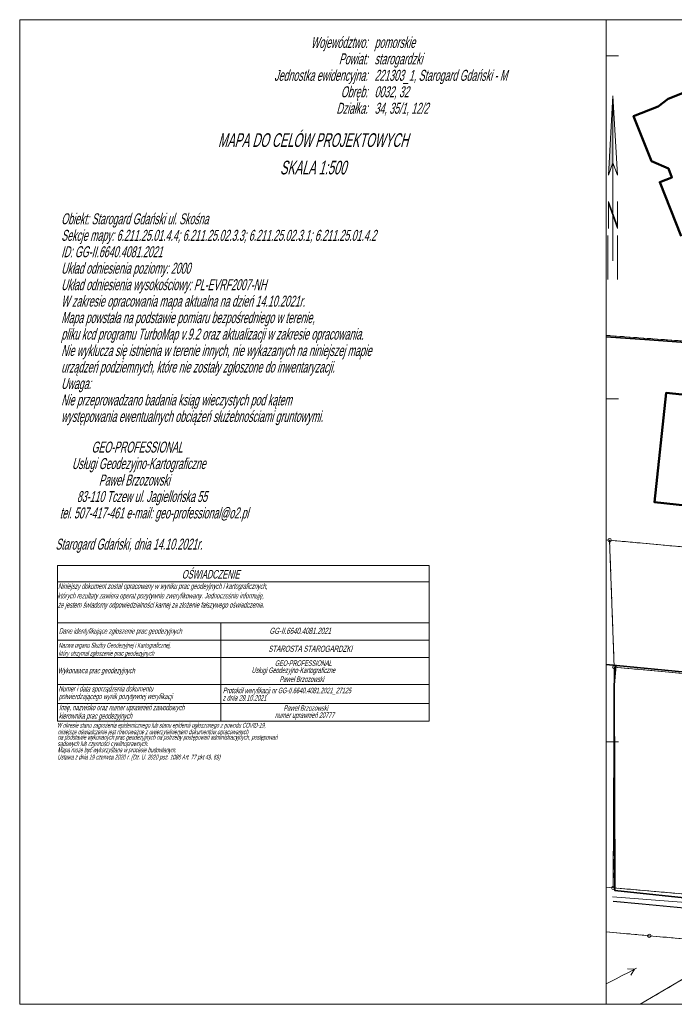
# Model space of a CAD drawing. Extents: x 6533465 to 6533751, y 5979208 to 5979357.
# Tile 1 of 10: x 6533465 to 6533561, y 5979212 to 5979355. Entities that reach past the tile are written whole.
import ezdxf
from ezdxf.enums import TextEntityAlignment as Align

# ---------------------------------------------------------------- set-up
doc = ezdxf.new("R2010")
doc.units = 0
doc.header["$MEASUREMENT"] = 0
for name, pattern in [('1.5_0.5', [2, 1.5, -0.5]), ('218-500', [1, 0.5, -0.5]), ('219-500', [0])]:
    doc.linetypes.add(name, pattern=pattern)
doc.layers.get('0').update_dxf_attribs({"color": 2, "linetype": 'CONTINUOUS', "lineweight": 5})
for name, color, linetype in [('000 Inne (niezydentyfikowane)', 7, 'CONTINUOUS'), ('202-Punkt graniczny stabilizowany trwale', 7, 'CONTINUOUS'), ('217-Granica konturu klasyfikcyjnego', 7, 'CONTINUOUS'), ('218-Granica użytku', 7, 'CONTINUOUS'), ('219-Linia granicy', 7, 'CONTINUOUS'), ('312-Budynek (powierzchnia)', 7, 'CONTINUOUS'), ('996-Tekst dodatkowy mały', 7, 'CONTINUOUS'), ('krawężnik (linia)', 7, 'CONTINUOUS'), ('ogrodzenie trwałe (linia)', 7, 'CONTINUOUS'), ('przewód elektroenergetyczny (linia)', 7, 'CONTINUOUS'), ('przewód elektroenergetyczny niskiego napięcia (linia) - symbol', 7, 'CONTINUOUS'), ('Punkt budynku', 7, 'CONTINUOUS'), ('Ramki i opis wydruku', 7, 'CONTINUOUS'), ('Wstawianie ramki sekcyjnej z opisem', 7, 'CONTINUOUS'), ('Znak północy', 7, 'CONTINUOUS')]:
    doc.layers.add(name, color=color, linetype=linetype)
doc.styles.get("Standard").update_dxf_attribs({"font": 'txt', "width": 0.75})
doc.linetypes.add('902-500', pattern='A,3.75,0,[1,ksztalty.shx,S=0.5,R=0,X=0,Y=0],3.75', length=7.5)

# ---------------------------------------------------------------- blocks, each defined once
blk = doc.blocks.new('PUNKTBUD')
at = {"color": 0}
blk.add_circle((0, 0), 0.045, dxfattribs=at)
blk = doc.blocks.new('202')
at = {"color": 0, "linetype": 'Continuous', "lineweight": 0}
blk.add_circle((0, 0), 0.25, dxfattribs=at)
blk = doc.blocks.new('PE04')
at = {"color": 0, "linetype": 'Continuous', "lineweight": 13}
for p, q in [((0.65, 0), (0, 0)), ((0.65, 0), (1.65, 0)), ((1.65, 0), (2.65, 0)), ((2.65, 0), (3.65, 0)), ((3.65, 0), (4.65, 0)), ((4.65, 0), (3.784, 0.5)), ((4.65, 0), (3.784, -0.5)), ((4.65, 0), (5, 0))]:
    blk.add_line(p, q, dxfattribs=at)
blk = doc.blocks.new('W_POL')
at = {"color": 0, "linetype": 'Continuous', "lineweight": 0}
for p, q in [((0, 13.393), (-0.67, 1.818)), ((0, 13.393), (0, -3.92)), ((0, 13.393), (0.668, 1.818)), ((-0.67, 1.818), (0, 3.636)), ((0.668, 1.818), (0, 3.636)), ((-0.67, -2.007), (-0.67, -5.929)), ((-0.67, -2.007), (0.669, -5.621)), ((-0.67, -2.314), (0.67, -5.929)), ((0.669, -2.007), (0.669, -5.929)), ((0, -3.92), (0, -4.59)), ((0, -4.59), (0, -10.676)), ((-0.755, -6.94), (-0.755, -13.393)), ((0.671, -6.94), (0.671, -13.393))]:
    blk.add_line(p, q, dxfattribs=at)
at = {"color": 0, "linetype": 'Continuous', "lineweight": 0, "extrusion": (0, 0, -1)}
for points in [[(0, 13.393), (0, 3.636), (0.67, 1.818)], [(0, -3.814), (0, -4.122), (0.67, -2.007), (0.67, -2.314)]]:
    blk.add_solid(points, dxfattribs=at)

msp = doc.modelspace()

# ---------------------------------------------------------------- linework, layer by layer
at = {"layer": '000 Inne (niezydentyfikowane)', "color": 1, "linetype": 'Continuous', "lineweight": 13, "flags": 128}
for points in [[(6533470.71, 5979275.71), (6533524.87, 5979275.72)], [(6533470.71, 5979275.71), (6533470.71, 5979253.02)], [(6533524.87, 5979275.72), (6533524.87, 5979253.02)], [(6533470.71, 5979273.32), (6533524.87, 5979273.32)], [(6533470.71, 5979267.37), (6533524.87, 5979267.37)], [(6533494.5, 5979267.37), (6533494.5, 5979253.02)], [(6533470.71, 5979264.84), (6533524.87, 5979264.84)], [(6533470.71, 5979262.3), (6533524.87, 5979262.3)], [(6533470.71, 5979258.38), (6533524.87, 5979258.38)], [(6533470.71, 5979255.61), (6533524.87, 5979255.61)], [(6533470.71, 5979253.02), (6533524.87, 5979253.02)]]:
    msp.add_lwpolyline(points, dxfattribs=at)
at = {"layer": '217-Granica konturu klasyfikcyjnego', "color": 3, "linetype": '1.5_0.5', "lineweight": 18, "flags": 128}
for points in [[(6533550.68, 5979309.26), (6533584.11, 5979306.84)], [(6533551.86, 5979260.91), (6533551.72, 5979228.75)], [(6533584.2, 5979257.93), (6533551.86, 5979260.91)], [(6533551.72, 5979228.75), (6533572.85, 5979226.89)]]:
    msp.add_lwpolyline(points, dxfattribs=at)
at = {"layer": '218-Granica użytku', "color": 3, "linetype": '218-500', "lineweight": 18, "flags": 128}
for points in [[(6533584.11, 5979306.84), (6533550.68, 5979309.26)], [(6533550.68, 5979309.26), (6533584.11, 5979306.84)], [(6533550.68, 5979279.46), (6533551.18, 5979279.41)], [(6533551.18, 5979279.41), (6533584.38, 5979276.39)], [(6533584.38, 5979276.39), (6533551.18, 5979279.41)], [(6533551.18, 5979279.41), (6533551.86, 5979260.91)], [(6533551.86, 5979260.91), (6533551.72, 5979228.75)], [(6533551.86, 5979260.91), (6533584.2, 5979257.93)], [(6533584.2, 5979257.93), (6533551.86, 5979260.91)], [(6533551.72, 5979228.75), (6533550.68, 5979228.84)], [(6533572.85, 5979226.89), (6533551.72, 5979228.75)], [(6533551.72, 5979228.75), (6533572.85, 5979226.89)], [(6533550.68, 5979222.34), (6533556.97, 5979221.76)], [(6533556.97, 5979221.76), (6533570.53, 5979220.52)], [(6533570.53, 5979220.52), (6533555.65, 5979211.77)]]:
    msp.add_lwpolyline(points, dxfattribs=at)
at = {"layer": '219-Linia granicy', "color": 7, "linetype": '219-500', "lineweight": 18, "flags": 128}
for points in [[(6533584.11, 5979306.84), (6533550.68, 5979309.26)], [(6533551.18, 5979279.41), (6533550.68, 5979279.46)], [(6533551.18, 5979279.41), (6533584.38, 5979276.39)], [(6533551.18, 5979279.41), (6533551.86, 5979260.91)], [(6533551.72, 5979228.75), (6533551.86, 5979260.91)], [(6533584.2, 5979257.93), (6533551.86, 5979260.91)], [(6533551.72, 5979228.75), (6533550.68, 5979228.84)], [(6533572.85, 5979226.89), (6533551.72, 5979228.75)], [(6533556.97, 5979221.76), (6533550.68, 5979222.34)], [(6533570.53, 5979220.52), (6533556.97, 5979221.76)], [(6533570.53, 5979220.52), (6533555.65, 5979211.77)]]:
    msp.add_lwpolyline(points, dxfattribs=at)
at = {"layer": '312-Budynek (powierzchnia)', "color": 7, "linetype": 'Continuous', "lineweight": 50, "flags": 128}
for points in [[(6533559.7, 5979343.72), (6533564.72, 5979345.73)], [(6533558.24, 5979342.61), (6533559.7, 5979343.72)], [(6533554.69, 5979341.21), (6533558.24, 5979342.61)], [(6533557.28, 5979334.67), (6533554.69, 5979341.21)], [(6533559.75, 5979333.6), (6533557.28, 5979334.67)], [(6533558.49, 5979331.59), (6533560.27, 5979332.29)], [(6533560.27, 5979332.29), (6533559.75, 5979333.6)], [(6533561.62, 5979323.7), (6533558.49, 5979331.59)], [(6533557.73, 5979284.95), (6533559.44, 5979300.91)], [(6533559.44, 5979300.91), (6533572.48, 5979299.51)], [(6533570.78, 5979283.55), (6533557.73, 5979284.95)]]:
    msp.add_lwpolyline(points, dxfattribs=at)
at = {"layer": 'krawężnik (linia)', "color": 7, "linetype": 'Continuous', "lineweight": 25, "flags": 128}
msp.add_lwpolyline([(6533551.72, 5979226.81), (6533555.93, 5979226.4), (6533564.11, 5979225.66)], dxfattribs=at)
at = {"layer": 'ogrodzenie trwałe (linia)', "color": 7, "linetype": '902-500', "lineweight": 35, "flags": 128}
for points in [[(6533550.68, 5979309.04), (6533557, 5979308.59), (6533574.05, 5979307.35), (6533582.27, 5979306.75), (6533582.57, 5979298.47), (6533583, 5979287.07), (6533583.43, 5979273.92), (6533584.03, 5979258.77), (6533584.04, 5979258.12), (6533579.19, 5979258.57), (6533562.26, 5979260.17), (6533550.68, 5979261.3)], [(6533552.08, 5979261.16), (6533551.83, 5979258.34), (6533551.97, 5979228.34), (6533564.84, 5979227.01), (6533570.98, 5979226.36), (6533572.29, 5979226.72), (6533579.55, 5979230.52), (6533584.89, 5979233.3), (6533584.28, 5979248.62), (6533584.04, 5979258.12)]]:
    msp.add_lwpolyline(points, dxfattribs=at)
at = {"layer": 'przewód elektroenergetyczny (linia)', "color": 1, "linetype": 'Continuous', "lineweight": 18, "flags": 128}
msp.add_lwpolyline([(6533571.09, 5979225.91), (6533551.61, 5979227.41)], dxfattribs=at)
at = {"layer": 'Ramki i opis wydruku', "color": 7, "linetype": 'Continuous', "lineweight": 13, "flags": 128}
for points in [[(6533670.18, 5979211.77), (6533670.18, 5979355.27), (6533465.18, 5979355.27), (6533465.18, 5979211.77)], [(6533670.18, 5979211.77), (6533670.18, 5979355.27), (6533550.68, 5979355.27), (6533550.68, 5979211.77)]]:
    msp.add_lwpolyline(points, close=True, dxfattribs=at)
at = {"layer": 'Wstawianie ramki sekcyjnej z opisem', "color": 7, "linetype": 'Continuous', "lineweight": 13, "flags": 128}
for points in [[(6533550.68, 5979350), (6533552.5, 5979350)], [(6533550.68, 5979300), (6533552.5, 5979300)], [(6533550.68, 5979250), (6533552.5, 5979250)]]:
    msp.add_lwpolyline(points, dxfattribs=at)

# ---------------------------------------------------------------- block references
at = {"layer": '202-Punkt graniczny stabilizowany trwale', "color": 7, "linetype": 'Continuous', "lineweight": 18}
for p in [(6533551.18, 5979279.41), (6533551.86, 5979260.91), (6533551.72, 5979228.75), (6533556.97, 5979221.76)]:
    msp.add_blockref('202', p, dxfattribs=at)
at = {"layer": 'przewód elektroenergetyczny niskiego napięcia (linia) - symbol', "color": 1, "linetype": 'Continuous', "lineweight": 18, "rotation": 27.549}
msp.add_blockref('PE04', (6533550.68, 5979214.73), dxfattribs=at)
msp.add_blockref('PE04', (6533550.68, 5979214.73), dxfattribs=at)
at = {"layer": 'Punkt budynku', "color": 5, "linetype": 'Continuous', "lineweight": 18}
for p in [(6533559.7, 5979343.72), (6533558.24, 5979342.61), (6533554.69, 5979341.21), (6533557.28, 5979334.67), (6533559.75, 5979333.6), (6533560.27, 5979332.29), (6533558.49, 5979331.59), (6533559.44, 5979300.91), (6533557.73, 5979284.95)]:
    msp.add_blockref('PUNKTBUD', p, dxfattribs=at)
at = {"layer": 'Znak północy', "color": 7, "linetype": 'Continuous', "lineweight": 25}
msp.add_blockref('W_POL', (6533551.67, 5979330.78), dxfattribs=at)

# ---------------------------------------------------------------- texts
at = {"layer": '996-Tekst dodatkowy mały', "color": 1, "linetype": 'Continuous', "lineweight": 25, "oblique": 15, "width": 0.6}
msp.add_text('OŚWIADCZENIE', height=1.25, dxfattribs=at).set_placement((6533488.82, 5979273.82))
at = {"layer": '996-Tekst dodatkowy mały', "color": 1, "linetype": 'Continuous', "lineweight": 13, "oblique": 15, "width": 0.6}
for s, height, p in [('Niniejszy dokument został opracowany w wyniku prac geodeyjnych i kartograficznych,', 0.8, (6533470.78, 5979272.32)), ('których rezultaty zawiera operat pozytywnie zweryfikowany. Jednocześnie informuję,', 0.8, (6533470.7, 5979270.92)), ('że jestem świadomy odpowiedzialności karnej za złożenie fałszywego oświadczenia. ', 0.8, (6533470.73, 5979269.58)), ('Dane identyfikujące zgłoszenie prac geodezyjnych', 0.8, (6533470.89, 5979265.77)), ('GG-II.6640.4081.2021', 0.9, (6533501.59, 5979265.75)), ('Nazwa organu Służby Geodezyjnej i Kartograficznej,', 0.7, (6533470.83, 5979263.75)), ('który otrzymał zgłoszenie prac geodezyjnych', 0.7, (6533470.84, 5979262.59)), ('STAROSTA STAROGARDZKI', 0.9, (6533501.42, 5979263.14)), ('GEO-PROFESSIONAL', 0.8, (6533502.38, 5979261.09)), ('Wykonawca prac geodezyjnych', 0.8, (6533470.73, 5979260.01)), ('Usługi Geodezyjno-Kartograficzne', 0.8, (6533498.99, 5979260.06)), ('Paweł Brzozowski', 0.8, (6533503.06, 5979258.75)), ('Numer i data sporządzenia dokumentu ', 0.8, (6533470.84, 5979257.36)), ('Protokół weryfikacji nr GG-II.6640.4081.2021_27125', 0.8, (6533494.8, 5979257.11)), ('potwierdzającego wynik pozytywnej weryfikacji', 0.8, (6533470.88, 5979256.25)), ('z dnia 29.10.2021', 0.8, (6533494.76, 5979256.03)), ('Imię, nazwisko oraz numer uprawnień zawodowych', 0.8, (6533470.91, 5979254.63)), ('Paweł Brzozowski', 0.8, (6533503.64, 5979254.55)), ('kierownika prac geodezyjnych', 0.8, (6533470.88, 5979253.41)), ('numer uprawnień 20777', 0.8, (6533502.39, 5979253.51)), ('W okresie stanu zagrożenia epidemicznego lub stanu epidemii ogłoszonego z powodu COVID-19,', 0.7, (6533470.6, 5979252.09)), ('niniejsze oświadczenie jest równoważne z uwierzytelnieniem dokumentów opracowanych', 0.7, (6533470.72, 5979251.13)), ('na podstawie wykonanych prac geodezyjnych na potrzeby postępowań administracyjnych, postępowań', 0.7, (6533470.71, 5979250.34)), ('sądowych lub czynności cywilnoprawnych.', 0.7, (6533470.69, 5979249.4)), ('Mapa może być wykorzystana w procesie budowlanym.', 0.7, (6533470.71, 5979248.5)), ('Ustawa z dnia 19 czerwca 2020 r. (Dz. U. 2020 poz. 1086 Art. 77 pkt 49, 69)', 0.7, (6533470.68, 5979247.45))]:
    msp.add_text(s, height=height, dxfattribs=at).set_placement(p)
at = {"layer": 'Ramki i opis wydruku', "color": 7, "linetype": 'Continuous', "lineweight": 13, "oblique": 15, "width": 0.6}
for s, p in [('Województwo:', (6533515.91, 5979351.16)), ('Powiat:', (6533515.92, 5979348.76)), ('Jednostka ewidencyjna:', (6533515.92, 5979346.36)), ('Obręb:', (6533515.92, 5979343.96)), ('Działka:', (6533515.91, 5979341.56))]:
    msp.add_text(s, height=1.6, dxfattribs=at).set_placement(p, align=Align.RIGHT)
for s, p in [('pomorskie', (6533516.91, 5979351.16)), ('starogardzki', (6533516.91, 5979348.76)), ('221303_1, Starogard Gdański - M', (6533516.91, 5979346.36)), ('0032, 32', (6533516.91, 5979343.96)), ('34, 35/1, 12/2', (6533516.91, 5979341.56)), ('Obiekt: Starogard Gdański ul. Skośna', (6533471.23, 5979325.45)), ('Sekcje mapy: 6.211.25.01.4.4; 6.211.25.02.3.3; 6.211.25.02.3.1; 6.211.25.01.4.2', (6533471.24, 5979323.04)), ('ID: GG-II.6640.4081.2021', (6533471.23, 5979320.65)), ('Układ odniesienia poziomy: 2000', (6533471.23, 5979318.25)), ('Układ odniesienia wysokościowy: PL-EVRF2007-NH', (6533471.23, 5979315.85)), ('W zakresie opracowania mapa aktualna na dzień 14.10.2021r.', (6533471.23, 5979313.45)), ('Mapa powstała na podstawie pomiaru bezpośredniego w terenie,', (6533471.23, 5979311.05)), ('pliku kcd programu TurboMap v.9.2 oraz aktualizacji w zakresie opracowania.', (6533471.23, 5979308.65)), ('Nie wyklucza się istnienia w terenie innych, nie wykazanych na niniejszej mapie', (6533471.23, 5979306.25)), ('urządzeń podziemnych, które nie zostały zgłoszone do inwentaryzacji.', (6533471.23, 5979303.85)), ('Uwaga:', (6533471.23, 5979301.45)), ('Nie przeprowadzano badania ksiąg wieczystych pod kątem', (6533471.23, 5979299.05)), ('występowania ewentualnych obciążeń służebnościami gruntowymi.', (6533471.23, 5979296.65)), ('             GEO-PROFESSIONAL', (6533471.02, 5979292.18)), ('     Usługi Geodezyjno-Kartograficzne', (6533471.02, 5979289.78)), ('                Paweł Brzozowski', (6533471.02, 5979287.38)), ('       83-110 Tczew ul. Jagiellońska 55', (6533471.02, 5979284.98)), ('tel. 507-417-461 e-mail: geo-professional@o2.pl', (6533471.02, 5979282.58)), ('Starogard Gdański, dnia 14.10.2021r.', (6533470.4, 5979278.04))]:
    msp.add_text(s, height=1.6, dxfattribs=at).set_placement(p)
for s, p in [('MAPA DO CELÓW PROJEKTOWYCH', (6533507.95, 5979336.72)), ('SKALA 1:500', (6533507.95, 5979332.72))]:
    msp.add_text(s, height=2, dxfattribs=at).set_placement(p, align=Align.CENTER)

doc.saveas('drawing.dxf')
